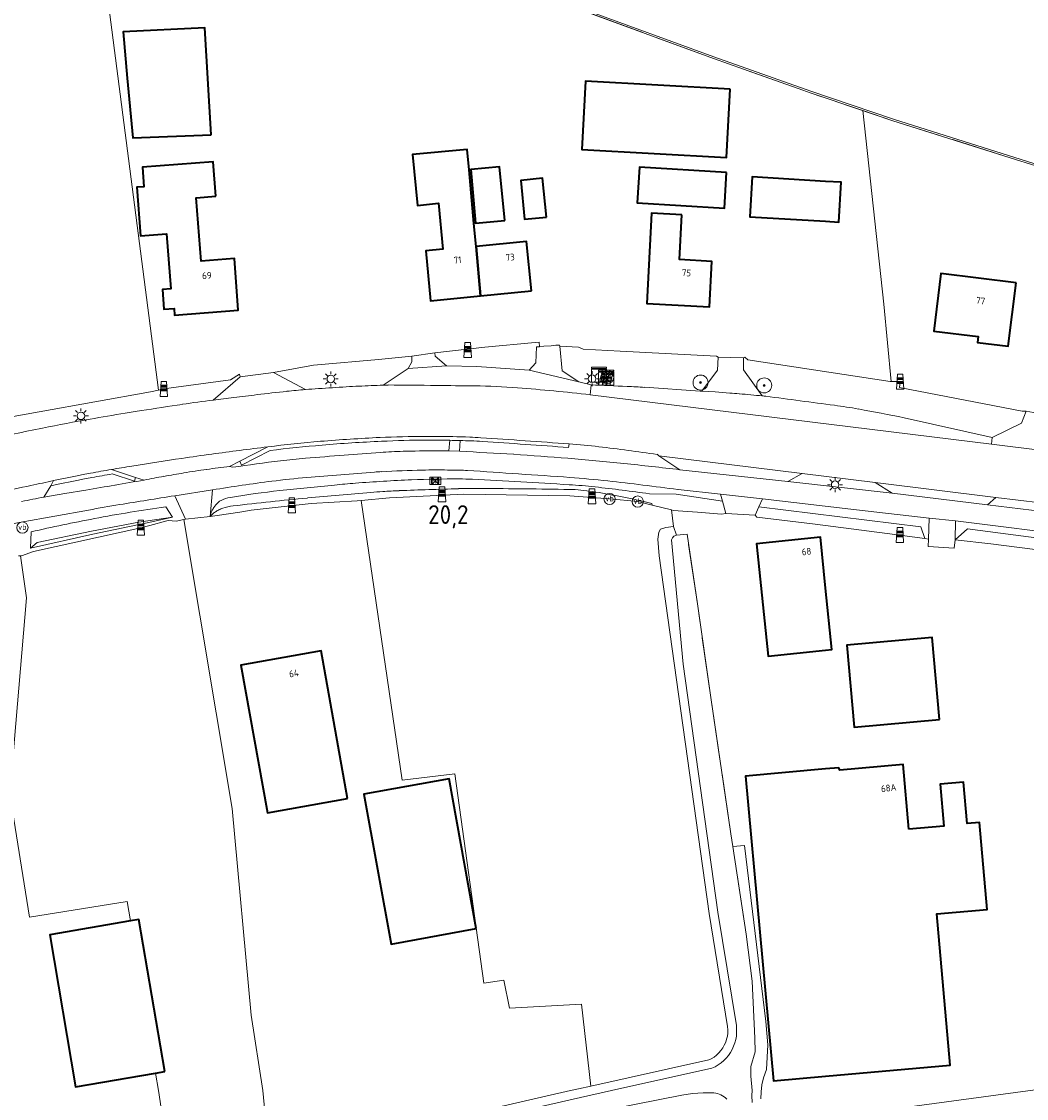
# Model space of a CAD drawing. Header units: metres. Extents: x 125158 to 132124, y 450612 to 454469.
# Tile 40 of 173: x 125893 to 126027, y 451499 to 451642. Entities that reach past the tile are written whole.
import ezdxf
from ezdxf.enums import TextEntityAlignment as Align

# ---------------------------------------------------------------- set-up
doc = ezdxf.new("R2010")
doc.units = ezdxf.units.M
doc.linetypes.add('IE-TERREINAFSCHEIDING', pattern=[10, 8, -2])
doc.layers.get('0').update_dxf_attribs({"color": 8})
for name, color, linetype, lineweight in [('B-XX-GR-BOOM-S', 8, 'Continuous', 25), ('B-XX-IE-MEUBILAIR_WEGMEUBILAIR-S', 8, 'Continuous', 25), ('B-XX-IE-MEUBILAIR_ZONNEPANEEL-S', 8, 'Continuous', 25), ('B-XX-IE-TERREINAFSCHEIDING-G', 8, 'IE-TERREINAFSCHEIDING', 18), ('B-XX-IE-TERREINAFSCHEIDING-GV', 8, 'Continuous', 18), ('B-XX-KL-ET_LS_OV_LICHTMAST-S', 8, 'Continuous', 25), ('B-XX-KL-TELPUNT_TELKAST-S', 8, 'Continuous', 25), ('B-XX-OG-BEBOUWING-GV', 8, 'Continuous', 35), ('B-XX-OG-BEBOUWING-T18', 8, 'Continuous', 18), ('B-XX-OG-TERREIN_CULTUURSCHEIDING-GV', 8, 'Continuous', 18), ('B-XX-OG-WATER-GV', 8, 'Continuous', 18), ('B-XX-OG-WATER_SLOOT-GV', 8, 'Continuous', 18), ('B-XX-OG-WEG-GV', 8, 'Continuous', 18), ('B-XX-VW-HECTOMETRERING-S', 8, 'Continuous', 25), ('B-XX-VW-VERKEERSTEKEN_DRAAGCONSTRUCTIE-S', 8, 'Continuous', 25)]:
    doc.layers.add(name, color=color, linetype=linetype, lineweight=lineweight)
doc.layers.add('B-XX-KL-TELPUNT-S', color=8, linetype='Continuous')
doc.layers.add('TOPOT30', color=1, linetype='Continuous')
doc.styles.add('ISO', font='iso', dxfattribs={"height": 5})
doc.styles.add('NLCS-ISO', font='NLCS-ISO.ttf')
doc.styles.add('NLCS-ISO-M-T18', font='NLCS-ISO.ttf', dxfattribs={"height": 1.8})

# ---------------------------------------------------------------- blocks, each defined once
blk = doc.blocks.new('SIE-ZONNEPANEEL-SO')
at = {"color": 0, "linetype": 'ByBlock', "lineweight": 18}
for points in [[(-1.475, 0.1), (-1.275, 0.9)], [(-1.475, 0.1), (-0.575, 0.1)], [(-1.275, 0.9), (-0.375, 0.9)], [(-1.225, 1.1), (-1, 2)], [(-1.225, 1.1), (-0.325, 1.1)], [(-1, 2), (-0.1, 2)], [(-0.575, 0.1), (-0.375, 0.9)], [(-0.375, 0.1), (-0.175, 0.9)], [(-0.375, 0.1), (0.425, 0.1)], [(-0.325, 1.1), (-0.1, 2)], [(-0.175, 0.9), (0.625, 0.9)], [(-0.125, 1.1), (0.1, 2)], [(-0.125, 1.1), (0.675, 1.1)], [(0.1, 2), (0.9, 2)], [(0.425, 0.1), (0.625, 0.9)], [(0.625, 0.1), (0.825, 0.9)], [(0.625, 0.1), (1.525, 0.1)], [(0.675, 1.1), (0.9, 2)], [(0.825, 0.9), (1.725, 0.9)], [(0.875, 1.1), (1.1, 2)], [(0.875, 1.1), (1.775, 1.1)], [(1.1, 2), (2, 2)], [(1.525, 0.1), (1.725, 0.9)], [(1.775, 1.1), (2, 2)], [(-2, -2), (-1.775, -1.1)], [(-2, -2), (-1.1, -2)], [(-1.775, -1.1), (-0.875, -1.1)], [(-1.725, -0.9), (-1.525, -0.1)], [(-1.725, -0.9), (-0.825, -0.9)], [(-1.525, -0.1), (-0.625, -0.1)], [(-1.1, -2), (-0.875, -1.1)], [(-0.9, -2), (-0.675, -1.1)], [(-0.9, -2), (-0.1, -2)], [(-0.825, -0.9), (-0.625, -0.1)], [(-0.675, -1.1), (0.125, -1.1)], [(-0.625, -0.9), (-0.425, -0.1)], [(-0.625, -0.9), (0.175, -0.9)], [(-0.425, -0.1), (0.375, -0.1)], [(-0.1, -2), (0.125, -1.1)], [(0.1, -2), (0.325, -1.1)], [(0.1, -2), (1, -2)], [(0.175, -0.9), (0.375, -0.1)], [(0.325, -1.1), (1.225, -1.1)], [(0.375, -0.9), (0.575, -0.1)], [(0.375, -0.9), (1.275, -0.9)], [(0.575, -0.1), (1.475, -0.1)], [(1, -2), (1.225, -1.1)], [(1.275, -0.9), (1.475, -0.1)]]:
    blk.add_lwpolyline(points, dxfattribs=at)
blk = doc.blocks.new('SIE-WEG_PAAL_GRENSPAAL-SO')
at = {"linetype": 'ByBlock', "lineweight": 18}
h = blk.add_hatch(color=0, dxfattribs=at)
h.dxf.hatch_style = 1
h.paths.add_polyline_path([(0.90625, -0.5), (0.875, 0), (-0.875, 0), (-0.90625, -0.5)])
h.paths.add_polyline_path([(-0.8125, 1), (-0.84375, 0.5), (0.84375, 0.5), (0.8125, 1)])
at = {"color": 0, "linetype": 'ByBlock', "lineweight": 18}
blk.add_lwpolyline([(-1, -2), (1, -2), (0.75, 2), (-0.75, 2)], close=True, dxfattribs=at)
for points in [[(0.875, 0), (-0.875, 0)], [(0.84375, 0.5), (-0.84375, 0.5)], [(0.8125, 1), (-0.8125, 1)], [(0.90625, -0.5), (-0.90625, -0.5)]]:
    blk.add_lwpolyline(points, dxfattribs=at)
blk = doc.blocks.new('SIE-WEG_PAAL_VERKEERSBORD-SO')
at = {"color": 0, "linetype": 'ByBlock', "lineweight": 18}
blk.add_circle((0, 0), 1.5, dxfattribs=at)
at = {"color": 0, "linetype": 'ByBlock', "lineweight": 18, "style": 'NLCS-ISO'}
blk.add_text('vb', height=1.5, dxfattribs=at).set_placement((0, 0.13), align=Align.MIDDLE_CENTER)
blk = doc.blocks.new('SKL-ET_OV_LICHTMAST-SO')
at = {"color": 0, "linetype": 'ByBlock', "lineweight": 18}
for points in [[(-1.25, 0), (-2, 0)], [(-1.41, 1.41), (-0.88, 0.88)], [(0, 2), (0, 1.25)], [(0.88, 0.88), (1.41, 1.41)], [(2, 0), (1.25, 0)], [(-1.41, -1.41), (-0.88, -0.88)], [(0, -1.25), (0, -2)], [(0.88, -0.88), (1.41, -1.41)]]:
    blk.add_lwpolyline(points, dxfattribs=at)
blk.add_circle((0, 0), 1, dxfattribs=at)
blk = doc.blocks.new('SKL-DATA_TELPAAL-SO')
at = {"lineweight": 18}
blk.add_circle((0, 0), 1.68, dxfattribs=at)
at = {"lineweight": 18, "style": 'NLCS-ISO'}
blk.add_text('tel', height=1.8, dxfattribs=at).set_placement((0, 0), align=Align.MIDDLE_CENTER)
blk = doc.blocks.new('SIE-WEG_PAAL_HECTOMETERPAAL-SO')
at = {"color": 0, "linetype": 'ByBlock', "lineweight": 18}
blk.add_lwpolyline([(-1.44375, -0.94375), (1.44375, -0.94375), (1.44375, 0.94375), (-1.44375, 0.94375)], close=True, dxfattribs=at)
at = {"color": 0, "linetype": 'ByBlock', "lineweight": 18, "style": 'NLCS-ISO'}
blk.add_text('hm', height=1.5, dxfattribs=at).set_placement((0, 0), align=Align.MIDDLE_CENTER)
blk = doc.blocks.new('SKL-DATA_KAST-SO')
at = {"color": 0, "linetype": 'ByBlock', "lineweight": 18}
for points in [[(-2, 2), (2, 2), (2, 1.68), (-2, 1.68)], [(-2, 1.52), (2, 1.52), (2, -2), (-2, -2)]]:
    blk.add_lwpolyline(points, close=True, dxfattribs=at)
blk = doc.blocks.new('SKL-TELKAST-SO')
at = {"lineweight": 18}
for points in [[(-2, 2), (2, 2), (2, 1.68), (-2, 1.68)], [(-2, 1.52), (2, 1.52), (2, -2), (-2, -2)]]:
    blk.add_lwpolyline(points, close=True, dxfattribs=at)
at = {"lineweight": 18, "style": 'NLCS-ISO'}
blk.add_text('tel', height=1.8, dxfattribs=at).set_placement((0, 0), align=Align.MIDDLE_CENTER)
blk = doc.blocks.new('SGR-BOOM_01-SO')
at = {"linetype": 'ByBlock', "lineweight": 18}
h = blk.add_hatch(color=0, dxfattribs=at)
h.dxf.hatch_style = 1
edge = h.paths.add_edge_path()
edge.add_arc((0, 0), 0.25, 0, 360)
at = {"color": 0, "linetype": 'ByBlock', "lineweight": 18}
for radius in [2, 0.25]:
    blk.add_circle((0, 0), radius, dxfattribs=at)
blk = doc.blocks.new('kilometerpaal')
at = {"color": 0}
for p, q in [((-0.44, 0.44), (0.44, -0.44)), ((-0.44, -0.44), (-0.44, 0.44)), ((0.44, 0.44), (-0.44, -0.44)), ((0.44, -0.44), (0.44, 0.44))]:
    blk.add_line(p, q, dxfattribs=at)
at = {"color": 0, "style": 'ISO'}
blk.add_attdef('KILOMETERPAAL', (0.59, 0.87), '', height=2.5, dxfattribs=at)

msp = doc.modelspace()

# ---------------------------------------------------------------- linework, layer by layer
at = {"layer": 'B-XX-IE-TERREINAFSCHEIDING-G'}
for points in [[(126027.96, 451622.97), (126024.53, 451624.07), (126008.95, 451628.97), (125997.95, 451632.69), (125996.99, 451633.03), (125989.1, 451635.82), (125985.07, 451637.25), (125963.79, 451645.11)], [(125989.45, 451520.81), (125987.64, 451532.47), (125987.38, 451534.17), (125984.73, 451552.3), (125982.96, 451564.72), (125981.58, 451574.01), (125980.19, 451573.85)]]:
    msp.add_lwpolyline(points, dxfattribs=at)
at = {"layer": 'B-XX-IE-TERREINAFSCHEIDING-GV'}
for points in [[(125963.79, 451645.11), (125985.07, 451637.25), (125989.1, 451635.82), (125996.99, 451633.03), (125997.95, 451632.69), (126004.93, 451630.33), (126008.95, 451628.97), (126024.53, 451624.07), (126027.96, 451622.97)], [(126028.51, 451623.03), (126009.01, 451629.18), (125998.02, 451632.9), (125985.12, 451637.46), (125967.9, 451643.79)]]:
    msp.add_lwpolyline(points, dxfattribs=at)
at = {"layer": 'B-XX-OG-BEBOUWING-GV'}
for points in [[(125918.28, 451627.11), (125917.45, 451641.34), (125906.6, 451640.8), (125907.11, 451634.64), (125907.86, 451626.73)], [(125987.3, 451633.2), (125968.09, 451634.24), (125967.6, 451625.14), (125986.8, 451624.09)], [(125952.6, 451622.47), (125952.35, 451625.18), (125945.06, 451624.49), (125945.71, 451617.73), (125948.52, 451618.01), (125949.11, 451611.91), (125946.82, 451611.69), (125947.47, 451605.05), (125954.12, 451605.7), (125953.54, 451612.27), (125953.24, 451615.32)], [(125918.92, 451618.94), (125918.57, 451623.51), (125909.15, 451622.81), (125909.35, 451620.2), (125908.4, 451620.13), (125908.88, 451613.69), (125912.37, 451613.96), (125912.92, 451606.65), (125911.82, 451606.56), (125912.02, 451603.92), (125913.37, 451604.02), (125913.44, 451603.14), (125921.9, 451603.78), (125921.39, 451610.65), (125916.95, 451610.32), (125916.31, 451618.74)], [(125957.35, 451615.73), (125956.65, 451622.86), (125952.8, 451622.48), (125953.44, 451615.34)], [(125986.83, 451622.12), (125975.23, 451622.82), (125974.94, 451618.05), (125986.55, 451617.35)], [(126000, 451620.92), (125990.22, 451621.51), (125989.9, 451616.21), (126000, 451615.61), (126001.74, 451615.51), (126002.06, 451620.8)], [(125962.88, 451616.17), (125962.37, 451621.34), (125959.45, 451621.04), (125959.96, 451615.88)], [(125980.9, 451616.49), (125976.84, 451616.71), (125976.21, 451604.7), (125984.54, 451604.25), (125984.86, 451610.28), (125980.58, 451610.51)], [(125960.87, 451606.36), (125960.23, 451612.93), (125953.54, 451612.27), (125954.12, 451605.7)], [(126025.32, 451607.41), (126015.32, 451608.66), (126014.37, 451601.02), (126020.29, 451600.29), (126020.19, 451599.51), (126024.27, 451599)], [(126000, 451566.83), (125999.3, 451573.59), (125990.81, 451572.71), (125992.35, 451557.8), (126000, 451558.59), (126000.84, 451558.67)], [(126015.16, 451549.37), (126014.18, 451560.25), (126002.81, 451559.23), (126003.78, 451548.35)], [(125936.44, 451538.86), (125932.9, 451558.5), (125922.26, 451556.59), (125925.8, 451536.95)], [(126011.07, 451534.77), (126010.31, 451543.39), (126001.87, 451542.64), (126001.77, 451542.94), (126000, 451542.78), (125989.36, 451541.82), (125991.26, 451521.06), (125993.06, 451501.3), (126000, 451501.92), (126016.57, 451503.38), (126014.79, 451523.5), (126021.47, 451524.09), (126020.45, 451535.67), (126018.84, 451535.52), (126018.35, 451541.02), (126015.22, 451540.75), (126015.71, 451535.18)], [(125953.54, 451521.56), (125949.92, 451541.48), (125938.61, 451539.43), (125942.23, 451519.5)], [(125912.12, 451502.53), (125908.68, 451522.75), (125907.57, 451522.56), (125896.83, 451520.73), (125900.27, 451500.51), (125910.89, 451502.32)]]:
    msp.add_lwpolyline(points, close=True, dxfattribs=at)
at = {"layer": 'B-XX-OG-TERREIN_CULTUURSCHEIDING-GV'}
for points in [[(125887.96, 451588.95), (125910.22, 451592.95), (125911.29, 451593.17), (125901.43, 451669.16)], [(125901.43, 451669.16), (125911.29, 451593.17), (125912, 451593.31), (125920.85, 451594.51), (125922.04, 451595.3), (125922.15, 451594.93), (125926.6, 451595.52), (125931.91, 451596.49), (125932.42, 451596.53), (125940.54, 451597.25), (125944.98, 451597.66), (125948.05, 451598.1), (125954.67, 451598.85), (125961.36, 451599.48), (125961.9, 451599.53), (125961.94, 451598.93), (125962.55, 451599), (125963.49, 451599.04), (125964.11, 451599.13), (125964.62, 451599.14), (125964.64, 451598.99), (125967.14, 451598.88), (125967.78, 451598.61), (125972.68, 451598.32), (125985.49, 451597.68), (125985.71, 451597.52), (125989.07, 451597.45), (125989.25, 451597.56), (125989.66, 451597.17), (126008.6, 451594.31), (126008.72, 451594.31), (126007.74, 451604.57), (126004.93, 451630.33), (125997.95, 451632.69), (125996.99, 451633.03), (125989.1, 451635.82), (125985.07, 451637.25), (125963.79, 451645.11)], [(126004.93, 451630.33), (126007.74, 451604.57), (126008.72, 451594.31), (126009.91, 451594.3), (126009.83, 451593.52), (126026.15, 451590.35), (126026.65, 451590.36), (126030.57, 451589.67)], [(126027.96, 451622.97), (126024.53, 451624.07), (126008.95, 451628.97), (126004.93, 451630.33)], [(125952.39, 451496.85), (125966.07, 451500), (125967.15, 451500.25), (125968.77, 451500.61), (125967.52, 451511.51), (125957.96, 451510.98), (125957.21, 451514.69), (125954.56, 451514.27), (125950.7, 451542.14), (125943.67, 451541.3), (125938.24, 451578.49), (125937.69, 451578.44), (125931.61, 451578.08), (125923.61, 451577.18), (125922.85, 451577.06), (125922.1, 451576.94), (125919.07, 451576.47), (125918.18, 451576.36), (125914.86, 451575.99), (125914.65, 451575.94), (125921.09, 451537.52), (125923.61, 451510.04), (125925.16, 451500), (125926.23, 451488.82)], [(126033.4, 451571.25), (126021.95, 451572.73), (126017.21, 451573.24), (126017.11, 451572.16), (126013.63, 451572.35), (126013.67, 451573.36), (126013.21, 451573.42), (126008.2, 451574.08), (125998.6, 451575.35), (125990.83, 451576.28), (125990.63, 451576.52), (125986.74, 451576.74), (125986.15, 451576.67), (125982.97, 451576.92), (125979.72, 451577.17), (125979.49, 451577.23), (125979.76, 451575.03), (125980.19, 451573.85), (125981.58, 451574.01), (125982.96, 451564.72), (125984.73, 451552.3), (125987.38, 451534.17), (125987.64, 451532.47), (125989.19, 451532.58), (125992.06, 451509.2), (125992.3, 451506.08), (125992.13, 451502.82), (125991.75, 451501.71), (125991.53, 451500.79), (125991.41, 451499.85), (125991.37, 451498.91)], [(125926.23, 451488.82), (125925.16, 451500), (125923.61, 451510.04), (125921.09, 451537.52), (125914.65, 451575.94), (125913.64, 451575.72), (125912.58, 451575.8), (125912.42, 451575.76), (125910.15, 451575.17), (125908.94, 451574.85), (125894.67, 451571.68), (125893.08, 451571.12), (125892.96, 451571.11), (125893.72, 451565.52), (125891.52, 451539.41), (125894.14, 451523.05), (125907.14, 451525.14), (125907.57, 451522.56), (125908.68, 451522.75), (125912.12, 451502.53), (125910.89, 451502.32), (125911.27, 451500), (125911.65, 451497.67)], [(125911.65, 451497.67), (125911.27, 451500), (125910.89, 451502.32), (125900.27, 451500.51), (125896.83, 451520.73), (125907.57, 451522.56), (125907.14, 451525.14), (125894.14, 451523.05), (125891.52, 451539.41), (125893.72, 451565.52), (125892.96, 451571.11)], [(126031.8, 451500.65), (125992.15, 451495.28)], [(125992.15, 451495.28), (126031.8, 451500.65)]]:
    msp.add_lwpolyline(points, dxfattribs=at)
for points in [[(125906.6, 451640.8), (125917.45, 451641.34), (125918.28, 451627.11), (125907.86, 451626.73), (125907.11, 451634.64)], [(125967.6, 451625.14), (125968.09, 451634.24), (125987.3, 451633.2), (125986.8, 451624.09)], [(125952.35, 451625.18), (125952.6, 451622.47), (125953.24, 451615.32), (125953.54, 451612.27), (125960.23, 451612.93), (125960.87, 451606.36), (125954.12, 451605.7), (125947.47, 451605.05), (125946.82, 451611.69), (125949.11, 451611.91), (125948.52, 451618.01), (125945.71, 451617.73), (125945.06, 451624.49)], [(125921.39, 451610.65), (125921.9, 451603.78), (125913.44, 451603.14), (125913.37, 451604.02), (125912.02, 451603.92), (125911.82, 451606.56), (125912.92, 451606.65), (125912.37, 451613.96), (125908.88, 451613.69), (125908.4, 451620.13), (125909.35, 451620.2), (125909.15, 451622.81), (125918.57, 451623.51), (125918.92, 451618.94), (125916.31, 451618.74), (125916.95, 451610.32)], [(125952.8, 451622.48), (125956.65, 451622.86), (125957.35, 451615.73), (125953.44, 451615.34)], [(125974.94, 451618.05), (125975.23, 451622.82), (125986.83, 451622.12), (125986.55, 451617.35)], [(125989.9, 451616.21), (125990.22, 451621.51), (126000, 451620.92), (126002.06, 451620.8), (126001.74, 451615.51), (126000, 451615.61)], [(125962.37, 451621.34), (125962.88, 451616.17), (125959.96, 451615.88), (125959.45, 451621.04)], [(125976.21, 451604.7), (125976.84, 451616.71), (125980.9, 451616.49), (125980.58, 451610.51), (125984.86, 451610.28), (125984.54, 451604.25)], [(126014.37, 451601.02), (126015.32, 451608.66), (126025.32, 451607.41), (126024.27, 451599), (126020.19, 451599.51), (126020.29, 451600.29)], [(125965.99, 451579.12), (125951.9, 451579.31), (125942, 451578.83), (125938.24, 451578.49), (125943.67, 451541.3), (125950.7, 451542.14), (125954.56, 451514.27), (125957.21, 451514.69), (125957.96, 451510.98), (125967.52, 451511.51), (125968.77, 451500.61), (125984.49, 451504.1), (125984.8, 451504.25), (125985.16, 451504.47), (125985.49, 451504.73), (125985.8, 451505.02), (125986.08, 451505.33), (125986.32, 451505.68), (125986.53, 451506.05), (125986.71, 451506.43), (125986.84, 451506.83), (125986.93, 451507.24), (125986.98, 451507.66), (125986.99, 451508.09), (125986.96, 451508.52), (125984.51, 451523.55), (125977.86, 451571.14), (125977.69, 451573.34), (125977.81, 451574.28), (125978.06, 451574.67), (125978.75, 451574.9), (125979.76, 451575.03), (125979.49, 451577.23), (125976.92, 451577.86), (125975.02, 451578.33), (125971.27, 451578.68)], [(125992.35, 451557.8), (125990.81, 451572.71), (125999.3, 451573.59), (126000, 451566.83), (126000.84, 451558.67), (126000, 451558.59)], [(126002.81, 451559.23), (126014.18, 451560.25), (126015.16, 451549.37), (126003.78, 451548.35)], [(125932.9, 451558.5), (125936.44, 451538.86), (125925.8, 451536.95), (125922.26, 451556.59)], [(126001.77, 451542.94), (126001.87, 451542.64), (126010.31, 451543.39), (126011.07, 451534.77), (126015.71, 451535.18), (126015.22, 451540.75), (126018.35, 451541.02), (126018.84, 451535.52), (126020.45, 451535.67), (126021.47, 451524.09), (126014.79, 451523.5), (126016.57, 451503.38), (126000, 451501.92), (125993.06, 451501.3), (125991.26, 451521.06), (125989.36, 451541.82), (126000, 451542.78)], [(125938.61, 451539.43), (125949.92, 451541.48), (125953.54, 451521.56), (125942.23, 451519.5)]]:
    msp.add_lwpolyline(points, close=True, dxfattribs=at)
at = {"layer": 'B-XX-OG-WATER-GV'}
for points in [[(125967.9, 451643.79), (125985.12, 451637.46), (125998.02, 451632.9), (126009.01, 451629.18), (126028.51, 451623.03)], [(125976, 451578.31), (125976.9, 451578.1), (125976.92, 451577.86), (125979.49, 451577.23), (125979.72, 451577.17), (125982.97, 451576.92), (125986.15, 451576.67), (125986.74, 451576.74), (125986.28, 451578.38), (125980.14, 451579.31), (125976.56, 451579.38)], [(125895.14, 451572.88), (125902.36, 451574.4), (125908.69, 451575.6), (125913.15, 451576.25), (125912.26, 451577.65)], [(125894.37, 451574.31), (125894.29, 451572.12), (125895.14, 451572.88)], [(125990.21, 451498.42), (125990.19, 451499.36), (125990.24, 451500), (125990.06, 451501.92), (125990.07, 451503.22), (125990.62, 451505.16), (125990.58, 451506.96), (125990.22, 451514.57), (125989.45, 451520.81), (125987.64, 451532.47), (125987.38, 451534.17), (125984.73, 451552.3), (125982.96, 451564.72), (125981.58, 451574.01), (125980.19, 451573.85), (125979.8, 451573.72), (125979.66, 451573.53), (125979.5, 451573.25), (125981.07, 451556.71), (125985.68, 451523.72), (125988.14, 451508.65), (125988.17, 451508.19), (125988.17, 451507.72), (125988.13, 451507.25), (125988.05, 451506.79), (125987.93, 451506.34), (125987.77, 451505.9), (125987.57, 451505.48), (125987.34, 451505.07), (125987.07, 451504.69), (125986.77, 451504.33), (125986.45, 451503.99), (125986.09, 451503.69), (125985.71, 451503.42), (125985.31, 451503.18), (125984.89, 451502.97), (125971.51, 451500), (125967.41, 451499.09), (125952.65, 451495.7)], [(125953.01, 451493.88), (125980.86, 451499.39), (125982.28, 451499.6), (125983.7, 451499.7), (125985.13, 451499.7), (125985.38, 451499.66), (125985.62, 451499.61), (125985.85, 451499.53), (125986.08, 451499.43), (125986.29, 451499.31), (125986.5, 451499.18), (125986.7, 451499.03), (125986.88, 451498.86)]]:
    msp.add_lwpolyline(points, dxfattribs=at)
msp.add_lwpolyline([(125913.15, 451576.25), (125908.69, 451575.6), (125902.36, 451574.4), (125895.14, 451572.88), (125894.29, 451572.12), (125902.55, 451573.99), (125910.41, 451575.65)], close=True, dxfattribs=at)
for centre, radius, start, end in [((126031.53, 450595.04), 990.24, 95.61081, 96.03457), ((125948.6, 451439.65), 141.57, 94.51, 95.6318), ((125953.17, 451381.48), 199.92, 92.3591, 94.5042), ((125950.77, 451439.74), 141.61, 89.7931, 92.3581), ((125951.14, 451544.62), 36.73, 87.0318, 89.7787), ((125850.01, 449624.99), 1959.02, 86.60901, 86.98539), ((125961.95, 451514.44), 66.26, 83.5892, 86.59), ((125937.15, 451294.12), 287.97, 82.1341, 83.5807), ((125921.57, 451574.57), 4.39, 99.4173, 116.5074), ((125939.37, 451466.86), 113.56, 96.0376, 99.3846), ((125942.41, 451365.99), 213.79, 98.1069, 99.3963), ((125920.39, 451576.27), 2.16, 144.0115, 158.8005), ((125923.25, 451574.19), 5.7, 134.8164, 144.0352), ((125920.26, 451577.2), 1.45, 116.4923, 134.8708), ((125941.67, 451369.85), 209.86, 100.6819, 101.8542), ((125942.13, 451367.61), 212.15, 99.392, 100.6915), ((125921.67, 451575.76), 3.54, 158.6751, 170.2078), ((125941.92, 451368.23), 211.5, 101.8299, 102.9933)]:
    msp.add_arc(centre, radius, start, end, dxfattribs=at)
at = {"layer": 'B-XX-OG-WATER-GV', "extrusion": (0, 0, -1)}
for centre, radius, start, end in [((-125979.47, 450603.83), 976.63, 87.87789, 88.34014), ((-125953.66, 451493.56), 86.53, 88.3571, 90.3452), ((-125945.39, 450256.51), 1323.6, 90.38038, 90.88857), ((-125962.17, 451237.14), 343.07, 83.1457, 84.8055), ((-126122.47, 449470.09), 2117.39, 84.81492, 85.0433), ((-125945.85, 451506.52), 73.31, 85.0413, 86.293), ((-125946.19, 451501.33), 78.51, 86.2963, 87.8953), ((-125965.58, 451558.62), 21.33, 90.9101, 99.2376), ((-125950.96, 451468.81), 112.32, 99.2467, 102.881), ((-125924.74, 451566.38), 12.12, 62.0422, 64.9122), ((-125920.51, 451575.44), 2.12, 64.6377, 71.5086), ((-125922.07, 451570.78), 7.03, 71.4612, 83.0977), ((-125921.73, 451573.13), 4.8, 42.2673, 50.2734), ((-125920.15, 451575.02), 2.34, 50.4493, 62.0358)]:
    msp.add_arc(centre, radius, start, end, dxfattribs=at)
at = {"layer": 'B-XX-OG-WATER_SLOOT-GV'}
for points in [[(125952.65, 451495.7), (125967.41, 451499.09), (125971.51, 451500), (125984.89, 451502.97), (125985.31, 451503.18), (125985.71, 451503.42), (125986.09, 451503.69), (125986.45, 451503.99), (125986.77, 451504.33), (125987.07, 451504.69), (125987.34, 451505.07), (125987.57, 451505.48), (125987.77, 451505.9), (125987.93, 451506.34), (125988.05, 451506.79), (125988.13, 451507.25), (125988.17, 451507.72), (125988.17, 451508.19), (125988.14, 451508.65), (125985.68, 451523.72), (125981.07, 451556.71), (125979.5, 451573.25), (125979.66, 451573.53), (125979.8, 451573.72), (125980.19, 451573.85), (125979.76, 451575.03), (125978.75, 451574.9), (125978.06, 451574.67), (125977.81, 451574.28), (125977.69, 451573.34), (125977.86, 451571.14), (125984.51, 451523.55), (125986.96, 451508.52), (125986.99, 451508.09), (125986.98, 451507.66), (125986.93, 451507.24), (125986.84, 451506.83), (125986.71, 451506.43), (125986.53, 451506.05), (125986.32, 451505.68), (125986.08, 451505.33), (125985.8, 451505.02), (125985.49, 451504.73), (125985.16, 451504.47), (125984.8, 451504.25), (125984.49, 451504.1), (125968.77, 451500.61), (125967.15, 451500.25), (125966.07, 451500), (125952.39, 451496.85)], [(125991.37, 451498.91), (125991.41, 451499.85), (125991.53, 451500.79), (125991.75, 451501.71), (125992.13, 451502.82), (125992.3, 451506.08), (125992.06, 451509.2), (125989.19, 451532.58), (125987.64, 451532.47), (125989.45, 451520.81), (125990.22, 451514.57), (125990.58, 451506.96), (125990.62, 451505.16), (125990.07, 451503.22), (125990.06, 451501.92), (125990.24, 451500), (125990.19, 451499.36), (125990.21, 451498.42)], [(125986.88, 451498.86), (125986.7, 451499.03), (125986.5, 451499.18), (125986.29, 451499.31), (125986.08, 451499.43), (125985.85, 451499.53), (125985.62, 451499.61), (125985.38, 451499.66), (125985.13, 451499.7), (125983.7, 451499.7), (125982.28, 451499.6), (125980.86, 451499.39), (125953.01, 451493.88)]]:
    msp.add_lwpolyline(points, dxfattribs=at)
at = {"layer": 'B-XX-OG-WEG-GV'}
for points in [[(125949.59, 451596.41), (125953.61, 451596.28), (125960.59, 451595.82), (125961.46, 451596.81), (125961.55, 451598.91), (125961.94, 451598.93), (125961.9, 451599.53), (125961.36, 451599.48), (125954.67, 451598.85), (125948.05, 451598.1), (125948.09, 451597.68)], [(125967.19, 451594.24), (125964.97, 451595.73), (125964.64, 451598.99), (125964.62, 451599.14), (125964.11, 451599.13), (125963.49, 451599.04), (125962.55, 451599), (125961.94, 451598.93), (125961.55, 451598.91), (125961.46, 451596.81), (125960.59, 451595.82)], [(125944.51, 451596.02), (125949.59, 451596.41), (125948.09, 451597.68), (125948.05, 451598.1), (125944.98, 451597.66), (125944.99, 451596.91)], [(126035.25, 451584.33), (126033.37, 451585.49), (126032.38, 451586.12), (126031.12, 451587.66), (126030.57, 451589.67), (126026.65, 451590.36), (126026.05, 451588.75), (126022.13, 451586.86), (126022.07, 451585.95)], [(125994.97, 451580.99), (125996.86, 451582.06), (125977.8, 451584.43), (125980.62, 451582.57)], [(126006.6, 451580.87), (125996.86, 451582.06), (125994.97, 451580.99), (126008.83, 451579.46)], [(126021.52, 451577.91), (126022.65, 451578.87), (126006.6, 451580.87), (126008.83, 451579.46)], [(125918.18, 451576.36), (125918.47, 451579.89), (125913.45, 451579.11), (125914.86, 451575.99)], [(125986.28, 451578.38), (125986.74, 451576.74), (125990.63, 451576.52), (125991.14, 451577.66), (125991.61, 451578.7), (125986, 451579.34)], [(125991.14, 451577.66), (126012.68, 451574.96), (126013.21, 451573.42), (126013.67, 451573.36), (126013.78, 451576.13), (126004.12, 451577.22), (125991.61, 451578.7)], [(126022.65, 451578.87), (126021.52, 451577.91), (126028.83, 451577.01), (126031.71, 451576.61), (126031.81, 451577.73), (126028.55, 451578.15)], [(125991.14, 451577.66), (125990.63, 451576.52), (125990.83, 451576.28), (125998.6, 451575.35), (126008.2, 451574.08), (126013.21, 451573.42), (126012.68, 451574.96)], [(126017.25, 451575.78), (126013.78, 451576.13), (126013.67, 451573.36), (126013.63, 451572.35), (126017.11, 451572.16), (126017.21, 451573.24)], [(126042.45, 451569.97), (126044.42, 451570.5), (126044.22, 451571.96), (126043.27, 451571.46), (126034.08, 451572.72), (126018.87, 451574.73), (126017.21, 451573.24), (126021.95, 451572.73), (126033.4, 451571.25)]]:
    msp.add_lwpolyline(points, close=True, dxfattribs=at)
for points in [[(125983.53, 451593.03), (125985.64, 451595.83), (125985.71, 451597.52), (125985.49, 451597.68), (125972.68, 451598.32), (125967.78, 451598.61), (125967.14, 451598.88), (125964.64, 451598.99), (125964.97, 451595.73), (125967.19, 451594.24), (125968.82, 451593.86)], [(125944.98, 451597.66), (125940.54, 451597.25), (125932.42, 451596.53), (125931.91, 451596.49), (125926.6, 451595.52), (125930.82, 451593.23)], [(125941.18, 451593.83), (125944.51, 451596.02), (125944.99, 451596.91), (125944.98, 451597.66)], [(125991.58, 451592.4), (125989.07, 451595.85), (125989.07, 451597.45), (125985.71, 451597.52), (125985.64, 451595.83), (125983.53, 451593.03), (125985.31, 451592.91), (125987.26, 451592.77)], [(126022.13, 451586.86), (126026.05, 451588.75), (126026.65, 451590.36), (126026.15, 451590.35), (126009.83, 451593.52), (126009.91, 451594.3), (126008.72, 451594.31), (126008.6, 451594.31), (125989.66, 451597.17), (125989.25, 451597.56), (125989.07, 451597.45), (125989.07, 451595.85), (125991.58, 451592.4)], [(125967.19, 451594.24), (125960.59, 451595.82), (125953.61, 451596.28), (125949.59, 451596.41), (125944.51, 451596.02), (125941.18, 451593.83)], [(125918.56, 451591.84), (125922.15, 451594.93), (125922.04, 451595.3), (125920.85, 451594.51), (125912, 451593.31), (125911.29, 451593.17), (125910.22, 451592.95), (125887.96, 451588.95), (125884.66, 451588.22), (125881.61, 451587.44), (125881.54, 451587.42), (125870.63, 451583.9), (125869.8, 451584.26)], [(125930.82, 451593.23), (125926.6, 451595.52), (125922.15, 451594.93), (125918.56, 451591.84)], [(125968.71, 451592.54), (125968.82, 451593.86), (125967.19, 451594.24)], [(125968.82, 451593.86), (125968.71, 451592.54), (126022.07, 451585.95), (126022.13, 451586.86), (126010.46, 451589.48)], [(125975.92, 451593.53), (125983.33, 451593.04), (125983.53, 451593.03)], [(125987.26, 451592.77), (125985.31, 451592.91), (125983.53, 451593.03), (125983.33, 451593.04), (125975.92, 451593.53)], [(126059.24, 451581.34), (126054.96, 451581.91), (126046.18, 451582.98), (126042.84, 451583.38), (126035.25, 451584.33), (126022.07, 451585.95), (125968.71, 451592.54)], [(126010.46, 451589.48), (126022.13, 451586.86)], [(125950.02, 451586.49), (125949.91, 451585.09), (125951.33, 451585.02), (125951.39, 451586.46)], [(125949.91, 451585.09), (125950.02, 451586.49)], [(125951.39, 451586.46), (125951.33, 451585.02)], [(125965.9, 451586.01), (125965.82, 451585.53)], [(125965.82, 451585.53), (125965.9, 451586.01)], [(125920.74, 451583.02), (125922.09, 451583.7), (125925.82, 451585.62)], [(125926.14, 451585.13), (125922.31, 451583.16), (125922.09, 451583.7), (125920.74, 451583.02), (125921.16, 451582.91)], [(125925.82, 451585.62), (125922.09, 451583.7), (125922.31, 451583.16), (125926.14, 451585.13)], [(125951.33, 451585.02), (125949.91, 451585.09)], [(125980.62, 451582.57), (125977.8, 451584.43), (125977.59, 451584.62)], [(125977.59, 451584.62), (125977.8, 451584.43), (125996.86, 451582.06), (126006.6, 451580.87)], [(125921.16, 451582.91), (125920.74, 451583.02)], [(125901.26, 451581.93), (125900.25, 451581.73), (125897.35, 451581.13)], [(125897.35, 451581.13), (125900.25, 451581.73), (125901.26, 451581.93)], [(125905.03, 451582.6), (125908.25, 451581.56), (125909.38, 451581.2)], [(125905.14, 451582.01), (125908.08, 451581.06), (125908.25, 451581.56), (125905.03, 451582.6)], [(125909.38, 451581.2), (125908.25, 451581.56), (125908.08, 451581.06), (125905.14, 451582.01)], [(126036.14, 451576.1), (126032.75, 451576.54), (126031.71, 451576.61), (126028.83, 451577.01), (126021.52, 451577.91), (126008.83, 451579.46), (125994.97, 451580.99), (125980.62, 451582.57)], [(125901.45, 451581.36), (125900.43, 451581.15), (125897.74, 451580.59), (125897.53, 451580.55), (125896.96, 451580.42), (125896.04, 451578.94), (125898.84, 451579.4), (125901.63, 451579.87)], [(125896.04, 451578.94), (125896.96, 451580.42), (125897.35, 451581.13)], [(125897.35, 451581.13), (125896.96, 451580.42), (125897.53, 451580.55), (125897.74, 451580.59), (125900.43, 451581.15), (125901.45, 451581.36)], [(126006.6, 451580.87), (126022.65, 451578.87), (126028.55, 451578.15), (126031.81, 451577.73), (126032.91, 451577.64), (126036.22, 451577.24), (126052.44, 451575.17), (126058.34, 451574.46)], [(125901.63, 451579.87), (125898.84, 451579.4), (125896.04, 451578.94)], [(125913.45, 451579.11), (125918.47, 451579.89)], [(125914.86, 451575.99), (125913.45, 451579.11)], [(125918.47, 451579.89), (125918.18, 451576.36)], [(125918.18, 451576.36), (125919.07, 451576.47), (125922.1, 451576.94), (125922.85, 451577.06), (125923.61, 451577.18), (125931.61, 451578.08), (125937.69, 451578.44), (125938.24, 451578.49), (125942, 451578.83), (125951.9, 451579.31), (125965.99, 451579.12), (125971.27, 451578.68), (125975.02, 451578.33), (125976.92, 451577.86), (125976.9, 451578.1), (125976, 451578.31)], [(125976.56, 451579.38), (125980.14, 451579.31), (125986.28, 451578.38), (125986, 451579.34), (125980.37, 451579.93)], [(125980.37, 451579.93), (125986, 451579.34), (125991.61, 451578.7), (126004.12, 451577.22), (126013.78, 451576.13), (126017.25, 451575.78), (126034.26, 451573.67)], [(125890.11, 451575.01), (125892.75, 451575.54), (125892.89, 451575.57), (125893.02, 451575.59), (125901.98, 451577.21)], [(125901.98, 451577.21), (125893.02, 451575.59), (125892.89, 451575.57)], [(125912.26, 451577.65), (125913.15, 451576.25), (125910.41, 451575.65), (125902.55, 451573.99), (125894.29, 451572.12), (125894.37, 451574.31)], [(125892.68, 451571.1), (125892.96, 451571.11), (125893.08, 451571.12), (125894.67, 451571.68), (125908.94, 451574.85), (125910.15, 451575.17), (125912.42, 451575.76), (125912.58, 451575.8), (125913.64, 451575.72), (125914.65, 451575.94), (125914.86, 451575.99)], [(126034.26, 451573.67), (126017.25, 451575.78), (126017.21, 451573.24), (126018.87, 451574.73), (126034.08, 451572.72), (126043.27, 451571.46), (126044.22, 451571.96), (126047.87, 451571.32), (126051.91, 451570.74)]]:
    msp.add_lwpolyline(points, dxfattribs=at)
at = {"layer": 'B-XX-OG-WEG-GV', "extrusion": (0, 0, -1)}
for centre, radius, start, end in [((-125959.81, 451289.4), 305.22, 83.3396, 84.0852), ((-125941.09, 451470.65), 123.01, 84.0563, 85.2119), ((-125939.13, 451494.32), 99.26, 85.1972, 86.2148), ((-125963.24, 451135.77), 458.61, 86.1669, 86.626), ((-125946.06, 451424.78), 169.1, 86.673, 87.2482), ((-125962.85, 451074.1), 520.18, 87.2553, 87.6119), ((-125941.71, 451581.85), 11.99, 87.4726, 90.6031), ((-125919.86, 449036.5), 2557.44, 90.49239, 90.63576), ((-125913.83, 448326.05), 3267.91, 90.60319, 90.69309), ((-125952.26, 451504.54), 89.19, 90.7035, 94.3484), ((-125939.15, 451334.34), 259.89, 94.3865, 96.5304), ((-125949.08, 451067.3), 526.92, 92.1472, 92.6675), ((-125967.88, 451469.85), 123.94, 92.6487, 93.7219), ((-125955.33, 451312.54), 281.71, 81.6599, 82.4998), ((-125963.92, 451247.38), 347.43, 82.4982, 82.9527), ((-125974.1, 451165.94), 429.5, 82.938, 83.3561), ((-125980.37, 451497.41), 95.61, 94.132, 94.8936), ((-125943.27, 451063.93), 530.67, 94.8918, 95.2237), ((-125990.41, 451579.58), 12.87, 95.2257, 97.3761), ((-125363.09, 446790.72), 4842.64, 97.46282, 97.57153), ((-126071.57, 450614.32), 989.58, 80.14533, 80.41801), ((-125943.38, 451372.44), 220.69, 80.4724, 81.0414), ((-125985.35, 451105.82), 490.59, 81.0484, 81.6929), ((-125991.66, 451519.64), 72.13, 97.5819, 100.1354), ((-125957.07, 451326.6), 268.25, 100.1505, 101.4801), ((-125943.49, 451351.7), 241.16, 78.6142, 80.1443), ((-125961.92, 451259.79), 334.9, 77.3286, 78.6264), ((-125947.01, 451416.37), 170.57, 82.8629, 85.2346), ((-125947.1, 451416.84), 169.59, 82.9011, 85.2436), ((-125950.71, 451370.76), 216.33, 85.2602, 87.3589), ((-125950.63, 451374.58), 212, 85.2388, 87.3803), ((-125947.27, 451445.14), 141.87, 87.3645, 89.7785), ((-125947.54, 451442.81), 143.7, 87.3703, 89.7536), ((-125947.32, 451414.49), 172.52, 89.8009, 90.2788), ((-125947.51, 451444.62), 141.89, 89.7612, 91.0143), ((-125947.23, 451441.75), 145.26, 90.3678, 92.1472), ((-125947.02, 451423.62), 162.89, 91.0541, 91.5365), ((-125946.29, 451410.77), 175.76, 91.6621, 92.1432), ((-125950.77, 451537.06), 49.88, 92.1807, 93.8934), ((-125951.13, 451539.02), 47.42, 92.0978, 93.8995), ((-125743.93, 448494.93), 3099.04, 93.88975, 94.10743), ((-125713.37, 448055.17), 3539.38, 93.90415, 94.09017), ((-125959.88, 451502.04), 84.19, 94.1067, 96.8055), ((-125950.2, 451348.74), 238.05, 81.3499, 82.3174), ((-126028.91, 450762.99), 829.06, 82.3382, 82.85691), ((-126092.07, 449580.43), 2010.15, 85.39912, 85.54608), ((-126072.92, 449835.94), 1753.92, 85.52181, 85.67895), ((-125945.2, 451526.49), 58.55, 85.6541, 88.6455), ((-125949.28, 451358.67), 226.42, 88.6179, 89.7115), ((-125949.47, 451324.01), 261.08, 89.7087, 90.0971), ((-125932.71, 451182.98), 402.47, 92.6517, 93.678), ((-125933.02, 451188.84), 396.6, 93.6871, 94.7287), ((-125931.36, 451262.31), 325.6, 96.7893, 98.1621), ((-125939.53, 451381.4), 204.14, 80.2687, 81.045), ((-126095.8, 450392.13), 1205.68, 81.02745, 81.34662), ((-125940.94, 451419.21), 165.05, 81.9046, 82.9702), ((-125962.86, 451296.11), 289.81, 81.7282, 82.9938), ((-125937.29, 451504.05), 80.3, 83.0004, 85.3838), ((-125933.41, 451193.1), 392.32, 94.7229, 95.8169), ((-125932.96, 451188.45), 396.99, 95.8131, 96.8943), ((-125911.26, 451531.15), 51.76, 78.8643, 79.9736), ((-125911.74, 451529.27), 53.1, 78.822, 79.9035), ((-125975.03, 451174.16), 414.4, 79.8852, 80.2753), ((-125988.87, 451095.19), 493.97, 79.9222, 80.2407), ((-125939.48, 451429.02), 155.13, 78.81, 79.8012), ((-125939.1, 451431.77), 152.35, 79.7592, 80.7688), ((-125940.82, 451421.21), 163.06, 80.7657, 81.8442), ((-125938.44, 451489.47), 92.36, 82.4936, 85.3921), ((-126296.16, 447042), 4554.2, 85.40129, 85.51472), ((-125944.03, 451529.23), 53.18, 85.6573, 86.6907), ((-125949.21, 451435.28), 147.26, 86.7891, 88.8991), ((-125949.06, 451432.87), 149.68, 88.9734, 89.6357), ((-125948.65, 451454.71), 127.83, 89.7587, 91.1805), ((-125950.74, 451557.33), 25.19, 91.2396, 93.7485), ((-125710.98, 447933.31), 3657.14, 93.78477, 93.9983), ((-125957.44, 451459.44), 122.4, 94.0015, 96.373), ((-126156.29, 450368.54), 1239.93, 77.58925, 77.8035), ((-126006.32, 451060.66), 531.75, 77.8428, 78.1752), ((-125694.74, 452804.99), 1242.47, 260.23365, 260.41474), ((-125692.77, 452813.17), 1250.87, 260.028, 260.20789), ((-125961.54, 451314.3), 269.06, 80.7893, 82.4898), ((-126031.53, 450595.04), 990.24, 83.96543, 84.38919), ((-125948.6, 451439.65), 141.57, 84.3682, 85.49), ((-125953.17, 451381.48), 199.92, 85.4958, 87.6409), ((-125950.77, 451439.74), 141.61, 87.6419, 90.2069), ((-125951.14, 451544.62), 36.73, 90.2213, 92.9682), ((-125850.01, 449624.99), 1959.02, 93.01461, 93.39099), ((-125961.95, 451514.44), 66.26, 93.41, 96.4108), ((-125937.15, 451294.12), 287.97, 96.4193, 97.8659), ((-125924.48, 451165.07), 418.61, 96.3845, 97.6721), ((-125941.13, 451346.19), 237.07, 78.3067, 79.0363), ((-126050.17, 450707.81), 881.96, 80.60009, 81.0821), ((-125921.57, 451574.57), 4.39, 63.4926, 80.5827), ((-125939.37, 451466.86), 113.56, 80.6154, 83.9624), ((-125952.62, 451296.34), 285.4, 79.7796, 80.6231), ((-125942.41, 451365.99), 213.79, 80.6037, 81.8931), ((-125920.39, 451576.27), 2.16, 21.1995, 35.9885), ((-125923.25, 451574.19), 5.7, 35.9648, 45.1836), ((-125920.26, 451577.2), 1.45, 45.1292, 63.5077), ((-125941.67, 451369.85), 209.86, 78.1458, 79.3181), ((-125942.13, 451367.61), 212.15, 79.3085, 80.608), ((-125921.67, 451575.76), 3.54, 9.7922, 21.3249), ((-125941.92, 451368.23), 211.5, 77.0067, 78.1701)]:
    msp.add_arc(centre, radius, start, end, dxfattribs=at)
at = {"layer": 'B-XX-OG-WEG-GV'}
for centre, radius, start, end in [((125959.81, 451289.4), 305.22, 95.9148, 96.6604), ((125941.09, 451470.65), 123.01, 94.7881, 95.9437), ((125939.13, 451494.32), 99.26, 93.7852, 94.8028), ((125963.24, 451135.77), 458.61, 93.374, 93.8331), ((125946.06, 451424.78), 169.1, 92.7518, 93.327), ((125962.85, 451074.1), 520.18, 92.3881, 92.7447), ((125941.71, 451581.85), 11.99, 89.3969, 92.5274), ((125919.86, 449036.5), 2557.44, 89.36424, 89.50761), ((125913.83, 448326.05), 3267.91, 89.30691, 89.39681), ((125952.26, 451504.54), 89.19, 85.6516, 89.2965), ((125939.15, 451334.34), 259.89, 83.4696, 85.6135), ((125949.08, 451067.3), 526.92, 87.3325, 87.8528), ((125967.88, 451469.85), 123.94, 86.2781, 87.3513), ((125955.33, 451312.54), 281.71, 97.5002, 98.3401), ((125963.92, 451247.38), 347.43, 97.0473, 97.5018), ((125974.1, 451165.94), 429.5, 96.6439, 97.062), ((125980.37, 451497.41), 95.61, 85.1064, 85.868), ((125943.27, 451063.93), 530.67, 84.7763, 85.1082), ((125990.41, 451579.58), 12.87, 82.6239, 84.7743), ((125363.09, 446790.72), 4842.64, 82.42847, 82.53718), ((126071.57, 450614.32), 989.58, 99.58199, 99.85467), ((125943.38, 451372.44), 220.69, 98.9586, 99.5276), ((125985.35, 451105.82), 490.59, 98.3071, 98.9516), ((125991.66, 451519.64), 72.13, 79.8646, 82.4181), ((125957.07, 451326.6), 268.25, 78.5199, 79.8495), ((125943.49, 451351.7), 241.16, 99.8557, 101.3858), ((125961.92, 451259.79), 334.9, 101.3736, 102.6714), ((125947.01, 451416.37), 170.57, 94.7654, 97.1371), ((125947.1, 451416.84), 169.59, 94.7564, 97.0989), ((125950.71, 451370.76), 216.33, 92.6411, 94.7398), ((125950.63, 451374.58), 212, 92.6197, 94.7612), ((125947.27, 451445.14), 141.87, 90.2215, 92.6355), ((125947.54, 451442.81), 143.7, 90.2464, 92.6297), ((125947.32, 451414.49), 172.52, 89.7212, 90.1991), ((125947.51, 451444.62), 141.89, 88.9857, 90.2388), ((125947.23, 451441.75), 145.26, 87.8528, 89.6322), ((125947.02, 451423.62), 162.89, 88.4635, 88.9459), ((125946.29, 451410.77), 175.76, 87.8568, 88.3379), ((125950.77, 451537.06), 49.88, 86.1066, 87.8193), ((125951.13, 451539.02), 47.42, 86.1005, 87.9022), ((125743.93, 448494.93), 3099.04, 85.89257, 86.11025), ((125713.37, 448055.17), 3539.38, 85.90983, 86.09585), ((125959.88, 451502.04), 84.19, 83.1945, 85.8933), ((125950.2, 451348.74), 238.05, 97.6826, 98.6501), ((126028.91, 450762.99), 829.06, 97.14309, 97.6618), ((126092.07, 449580.43), 2010.15, 94.45392, 94.60088), ((126072.92, 449835.94), 1753.92, 94.32105, 94.47819), ((125945.2, 451526.49), 58.55, 91.3545, 94.3459), ((125949.28, 451358.67), 226.42, 90.2885, 91.3821), ((125949.47, 451324.01), 261.08, 89.9029, 90.2913), ((125932.71, 451182.98), 402.47, 86.322, 87.3483), ((125933.02, 451188.84), 396.6, 85.2713, 86.3129), ((125931.36, 451262.31), 325.6, 81.8379, 83.2107), ((125939.53, 451381.4), 204.14, 98.955, 99.7313), ((126095.8, 450392.13), 1205.68, 98.65338, 98.97255), ((125940.94, 451419.21), 165.05, 97.0298, 98.0954), ((125962.86, 451296.11), 289.81, 97.0062, 98.2718), ((125937.29, 451504.05), 80.3, 94.6162, 96.9996), ((125933.41, 451193.1), 392.32, 84.1831, 85.2771), ((125932.96, 451188.45), 396.99, 83.1057, 84.1869), ((125911.26, 451531.15), 51.76, 100.0264, 101.1357), ((125911.74, 451529.27), 53.1, 100.0965, 101.178), ((125975.03, 451174.16), 414.4, 99.7247, 100.1148), ((125988.87, 451095.19), 493.97, 99.7593, 100.0778), ((125939.48, 451429.02), 155.13, 100.1988, 101.19), ((125939.1, 451431.77), 152.35, 99.2312, 100.2408), ((125940.82, 451421.21), 163.06, 98.1558, 99.2343), ((125938.44, 451489.47), 92.36, 94.6079, 97.5064), ((126296.16, 447042), 4554.2, 94.48528, 94.59871), ((125944.03, 451529.23), 53.18, 93.3093, 94.3427), ((125949.21, 451435.28), 147.26, 91.1009, 93.2109), ((125949.06, 451432.87), 149.68, 90.3643, 91.0266), ((125948.65, 451454.71), 127.83, 88.8195, 90.2413), ((125950.74, 451557.33), 25.19, 86.2515, 88.7604), ((125710.98, 447933.31), 3657.14, 86.0017, 86.21523), ((125957.44, 451459.44), 122.4, 83.627, 85.9985), ((126156.29, 450368.54), 1239.93, 102.1965, 102.41075), ((126006.32, 451060.66), 531.75, 101.8248, 102.1572), ((125694.74, 452804.99), 1242.47, 279.58526, 279.76635), ((125692.77, 452813.17), 1250.87, 279.79211, 279.972), ((125961.54, 451314.3), 269.06, 97.5102, 99.2107), ((125979.47, 450603.83), 976.63, 91.65986, 92.12211), ((125953.66, 451493.56), 86.53, 89.6548, 91.6429), ((125945.39, 450256.51), 1323.6, 89.11143, 89.61962), ((125924.48, 451165.07), 418.61, 82.3279, 83.6155), ((125941.13, 451346.19), 237.07, 100.9637, 101.6933), ((126050.17, 450707.81), 881.96, 98.9179, 99.39991), ((125962.17, 451237.14), 343.07, 95.1945, 96.8543), ((126122.47, 449470.09), 2117.39, 94.9567, 95.18508), ((125945.85, 451506.52), 73.31, 93.707, 94.9587), ((125946.19, 451501.33), 78.51, 92.1047, 93.7037), ((125965.58, 451558.62), 21.33, 80.7624, 89.0899), ((125950.96, 451468.81), 112.32, 77.119, 80.7533), ((125952.62, 451296.34), 285.4, 99.3769, 100.2204), ((125924.74, 451566.38), 12.12, 115.0878, 117.9578), ((125920.51, 451575.44), 2.12, 108.4914, 115.3623), ((125922.07, 451570.78), 7.03, 96.9023, 108.5388), ((125921.73, 451573.13), 4.8, 129.7266, 137.7327), ((125920.15, 451575.02), 2.34, 117.9642, 129.5507)]:
    msp.add_arc(centre, radius, start, end, dxfattribs=at)

# ---------------------------------------------------------------- block references
at = {"layer": 'B-XX-GR-BOOM-S', "xscale": 0.5, "yscale": 0.5, "zscale": 0.5}
for p in [(125983.37, 451594.16), (125991.83, 451593.79)]:
    msp.add_blockref('SGR-BOOM_01-SO', p, dxfattribs=at)
at = {"layer": 'B-XX-IE-MEUBILAIR_WEGMEUBILAIR-S', "xscale": 0.5, "yscale": 0.5, "zscale": 0.5}
for name, p in [('SIE-WEG_PAAL_GRENSPAAL-SO', (125952.4, 451598.48)), ('SKL-DATA_KAST-SO', (125969.88, 451595.2)), ('SIE-WEG_PAAL_GRENSPAAL-SO', (125912, 451593.31)), ('SIE-WEG_PAAL_GRENSPAAL-SO', (126009.91, 451594.3)), ('SIE-WEG_PAAL_GRENSPAAL-SO', (125948.98, 451579.31)), ('SIE-WEG_PAAL_GRENSPAAL-SO', (125968.93, 451579.04)), ('SIE-WEG_PAAL_GRENSPAAL-SO', (125929.02, 451577.82)), ('SIE-WEG_PAAL_GRENSPAAL-SO', (125908.94, 451574.85)), ('SIE-WEG_PAAL_GRENSPAAL-SO', (126009.87, 451573.91))]:
    msp.add_blockref(name, p, dxfattribs=at)
at = {"layer": 'B-XX-IE-MEUBILAIR_ZONNEPANEEL-S', "xscale": 0.5, "yscale": 0.5, "zscale": 0.5}
msp.add_blockref('SIE-ZONNEPANEEL-SO', (125970.82, 451594.8), dxfattribs=at)
at = {"layer": 'B-XX-KL-ET_LS_OV_LICHTMAST-S', "xscale": 0.5, "yscale": 0.5, "zscale": 0.5}
for p in [(125934.2, 451594.64), (125968.94, 451594.68), (125900.98, 451589.73), (126001.26, 451580.58)]:
    msp.add_blockref('SKL-ET_OV_LICHTMAST-SO', p, dxfattribs=at)
at = {"layer": 'B-XX-KL-TELPUNT-S', "xscale": 0.5, "yscale": 0.5, "zscale": 0.5}
msp.add_blockref('SKL-DATA_TELPAAL-SO', (125970.98, 451594.86), dxfattribs=at)
at = {"layer": 'B-XX-KL-TELPUNT_TELKAST-S', "xscale": 0.5, "yscale": 0.5, "zscale": 0.5}
msp.add_blockref('SKL-TELKAST-SO', (125970.82, 451594.8), dxfattribs=at)
at = {"layer": 'B-XX-VW-HECTOMETRERING-S', "xscale": 0.5, "yscale": 0.5, "zscale": 0.5}
msp.add_blockref('SIE-WEG_PAAL_HECTOMETERPAAL-SO', (125948.1, 451581.1), dxfattribs=at)
at = {"layer": 'B-XX-VW-VERKEERSTEKEN_DRAAGCONSTRUCTIE-S', "xscale": 0.5, "yscale": 0.5, "zscale": 0.5}
for p in [(125971.27, 451578.68), (125975.02, 451578.33), (125893.19, 451574.88)]:
    msp.add_blockref('SIE-WEG_PAAL_VERKEERSBORD-SO', p, dxfattribs=at)
at = {"layer": 'TOPOT30'}
ref = msp.add_blockref('kilometerpaal', (125948.1, 451581.1), dxfattribs=at)
ref.add_attrib('KILOMETERPAAL', '20,2', (125947.14, 451575.36), dxfattribs={"color": 0, "height": 2.5, "style": 'ISO'})

# ---------------------------------------------------------------- texts
at = {"layer": 'B-XX-OG-BEBOUWING-T18', "style": 'NLCS-ISO-M-T18'}
for s, rotation, p in [('71', 4.9, (125951.05, 451610.46)), ('73', 4.9, (125958.05, 451610.83)), ('69', 2.6, (125917.72, 451608.4)), ('75', 356.3, (125981.49, 451608.76)), ('77', 351.4, (126020.6, 451605.05)), ('68', 7.1, (125997.46, 451571.69)), ('64', 9.8, (125929.29, 451555.48)), ('68A', 7.1, (126008.38, 451540.25))]:
    msp.add_text(s, height=0.9, rotation=rotation, dxfattribs=at).set_placement(p, align=Align.MIDDLE_CENTER)

doc.saveas('drawing.dxf')
